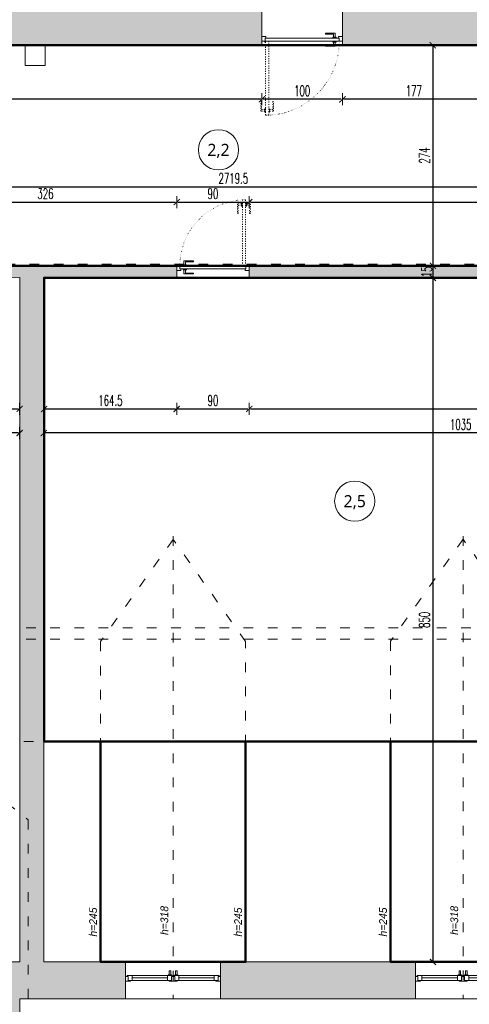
# Model space of a CAD drawing. Header units: millimetres. Extents: x -221 to 149158, y -114258 to 0.
# Tile 182 of 219: x 112281 to 112839, y -54811 to -53588. Entities that reach past the tile are written whole.
import ezdxf
from ezdxf.enums import TextEntityAlignment as Align

# ---------------------------------------------------------------- set-up
doc = ezdxf.new("R2010")
doc.units = ezdxf.units.MM
doc.linetypes.add('ACAD_ISO03W100', pattern=[30, 12, -18])
doc.linetypes.add('ACAD_ISO07W100', pattern=[3, 0, -3])
doc.layers.get('0').update_dxf_attribs({"lineweight": 0})
doc.layers.add('A-przekrycieram.ART', color=7, linetype='Continuous', lineweight=0, true_color=0xffffff)
for name, color, linetype, lineweight in [('opis..KF', 250, 'Continuous', 15), ('powierzchnie', 21, 'Continuous', 50), ('stolarka_arch', 250, 'Continuous', 5), ('wymiar..KF', 12, 'Continuous', 5), ('wypełnienie istn..KF', 250, 'Continuous', 0), ('ściany ist..KF', 61, 'Continuous', 5)]:
    doc.layers.add(name, color=color, linetype=linetype, lineweight=lineweight)
doc.styles.add('ARCH', font='segoeuil.ttf')
doc.styles.add('DIM', font='simplex.shx', dxfattribs={"width": 0.6})
doc.dimstyles.new('100-STD', dxfattribs={"dimscale": 10, "dimtxt": 1.3, "dimasz": 0.15, "dimexe": 5, "dimexo": 10, "dimgap": 0.4, "dimtad": 1, "dimdec": 1, "dimrnd": 0.5, "dimdsep": 46, "dimtxsty": 'DIM', "dimblk": 'KR21', "dimcen": 1, "dimdle": 10, "dimse1": 1, "dimse2": 1, "dimclrd": 256, "dimclre": 256, "dimclrt": 256, "dimadec": 0, "dimazin": 0, "dimtfac": 1, "dimtdec": 1, "dimtmove": 2, "dimatfit": 3, "dimldrblk": 'KR21', "dimfxl": 1, "dimtvp": 5.6, "dimtolj": 1, "dimtzin": 2, "dimarcsym": 0})

# ---------------------------------------------------------------- blocks, each defined once
blk = doc.blocks.new('KR21')
at = {"ltscale": 100}
blk.add_line((0, -5), (0, 5), dxfattribs=at)
at = {"ltscale": 100, "const_width": 0.84}
blk.add_lwpolyline([(-2.5, -2.5), (2.58, 2.58)], dxfattribs=at)
blk = doc.blocks.new('*D582')
at = {"layer": 'Defpoints', "color": 0, "linetype": 'ByBlock', "transparency": 16777216}
for p in [(0, -54123.3), (135331.4, -54123.3), (135533.8, -54575.5)]:
    blk.add_point(p, dxfattribs=at)
at = {"layer": 'wymiar..KF', "linetype": 'Continuous', "lineweight": -2, "transparency": 16777216}
blk.add_line((135331.4, -54574), (135331.4, -54124.8), dxfattribs=at)
at = {"layer": 'wymiar..KF', "linetype": 'ByBlock', "lineweight": -2, "transparency": 16777216, "xscale": 1.5, "yscale": 1.5, "zscale": 1.5}
for p, rotation in [((135331.4, -54123.3), 90), ((135331.4, -54575.5), 270)]:
    blk.add_blockref('KR21', p, dxfattribs=dict(at, rotation=rotation))
at = {"layer": 'wymiar..KF', "linetype": 'ByBlock', "transparency": 16777216, "insert": (135320.9, -54349.4), "char_height": 13, "attachment_point": 5, "rotation": 90, "style": 'DIM'}
blk.add_mtext('\\A1;452', dxfattribs=at)
blk = doc.blocks.new('*D583')
at = {"layer": 'Defpoints', "color": 0, "linetype": 'ByBlock', "transparency": 16777216}
for p in [(-202.4, -53646.3), (135612.3, -53646.3), (0, -54123.3)]:
    blk.add_point(p, dxfattribs=at)
at = {"layer": 'wymiar..KF', "linetype": 'Continuous', "lineweight": -2, "transparency": 16777216}
blk.add_line((-202.4, -54121.8), (-202.4, -53647.8), dxfattribs=at)
at = {"layer": 'wymiar..KF', "linetype": 'ByBlock', "lineweight": -2, "transparency": 16777216, "xscale": 1.5, "yscale": 1.5, "zscale": 1.5}
for p, rotation in [((-202.4, -53646.3), 90), ((-202.4, -54123.3), 270)]:
    blk.add_blockref('KR21', p, dxfattribs=dict(at, rotation=rotation))
at = {"layer": 'wymiar..KF', "linetype": 'ByBlock', "transparency": 16777216, "insert": (-212.9, -53884.8), "char_height": 13, "attachment_point": 5, "rotation": 90, "style": 'DIM'}
blk.add_mtext('\\A1;477', dxfattribs=at)
blk = doc.blocks.new('*U648')
at = {"layer": 'stolarka_arch', "linetype": 'ACAD_ISO03W100', "lineweight": 0, "ltscale": 0.1}
for points in [[(3.5, 77), (-1.5, 77), (-1.5, 65), (-0.5, 65), (-0.5, 75), (3.5, 75)], [(3.5, 78), (3.5, 74), (4.5, 74), (4.5, 78)], [(4.5, 82), (4.5, 0), (8.5, 0), (8.5, 82)], [(9.5, 78), (9.5, 74), (8.5, 74), (8.5, 78)], [(9.5, 77), (14.5, 77), (14.5, 65), (13.5, 65), (13.5, 75), (9.5, 75)]]:
    blk.add_lwpolyline(points, close=True, dxfattribs=at)
at = {"layer": 'stolarka_arch'}
for points in [[(5, -4), (5, -6), (0, -6), (0, 0), (4, 0), (4, -4), (5, -4)], [(86, 0), (4, 0), (4, -4), (86, -4)], [(81, 1), (81, 6), (69, 6), (69, 5), (79, 5), (79, 1)], [(82, 1), (78, 1), (78, 0), (82, 0)], [(85, -4), (85, -6), (90, -6), (90, 0), (86, 0), (86, -4), (85, -4)], [(81, -5), (81, -10), (69, -10), (69, -9), (79, -9), (79, -5)], [(82, -5), (78, -5), (78, -4), (82, -4)]]:
    blk.add_lwpolyline(points, close=True, dxfattribs=at)
blk.add_circle((4, 0.5), 0.5, dxfattribs=at)
at = {"layer": 'stolarka_arch', "linetype": 'ACAD_ISO07W100', "lineweight": 0, "ltscale": 0.5}
blk.add_arc((4, 0), 82, 0, 89.6506, dxfattribs=at)
blk = doc.blocks.new('*U645')
at = {"layer": 'stolarka_arch', "linetype": 'ACAD_ISO03W100', "lineweight": 0, "ltscale": 0.1}
for points in [[(3.5, 87), (-1.5, 87), (-1.5, 75), (-0.5, 75), (-0.5, 85), (3.5, 85)], [(3.5, 88), (3.5, 84), (4.5, 84), (4.5, 88)], [(4.5, 92), (4.5, 0), (8.5, 0), (8.5, 92)], [(9.5, 88), (9.5, 84), (8.5, 84), (8.5, 88)], [(9.5, 87), (14.5, 87), (14.5, 75), (13.5, 75), (13.5, 85), (9.5, 85)]]:
    blk.add_lwpolyline(points, close=True, dxfattribs=at)
at = {"layer": 'stolarka_arch'}
for points in [[(5, -4), (5, -6), (0, -6), (0, 0), (4, 0), (4, -4), (5, -4)], [(96, 0), (4, 0), (4, -4), (96, -4)], [(91, 1), (91, 6), (79, 6), (79, 5), (89, 5), (89, 1)], [(92, 1), (88, 1), (88, 0), (92, 0)], [(95, -4), (95, -6), (100, -6), (100, 0), (96, 0), (96, -4), (95, -4)], [(91, -5), (91, -10), (79, -10), (79, -9), (89, -9), (89, -5)], [(92, -5), (88, -5), (88, -4), (92, -4)]]:
    blk.add_lwpolyline(points, close=True, dxfattribs=at)
blk.add_circle((4, 0.5), 0.5, dxfattribs=at)
at = {"layer": 'stolarka_arch', "linetype": 'ACAD_ISO07W100', "lineweight": 0, "ltscale": 0.5}
blk.add_arc((4, 0), 92, 0, 89.6506, dxfattribs=at)
blk = doc.blocks.new('*U635')
at = {"layer": 'stolarka_arch', "lineweight": 0}
blk.add_lwpolyline([(0, 0), (118, 0), (118, -46), (0, -46)], close=True, dxfattribs=at)
at = {"layer": 'stolarka_arch'}
for points in [[(0, -22), (6, -22), (6, -23), (3, -23), (3, -28), (0, -28)], [(3, -23), (8, -23), (8, -29), (2, -29), (2, -28), (3, -28)], [(8, -26), (52, -26), (52, -23), (8, -23)], [(57, -23), (52, -23), (52, -29), (58, -29), (58, -28), (57, -28)], [(54, -22), (64, -22), (64, -23), (61, -23), (61, -28), (57, -28), (57, -23), (54, -23)], [(61, -23), (66, -23), (66, -29), (60, -29), (60, -28), (61, -28)], [(110, -26), (66, -26), (66, -23), (110, -23)], [(115, -23), (110, -23), (110, -29), (116, -29), (116, -28), (115, -28)], [(118, -22), (112, -22), (112, -23), (115, -23), (115, -28), (118, -28)], [(8, -26), (52, -26), (52, -29), (8, -29)], [(57, -30), (53, -30), (53, -29), (57, -29)], [(56, -35), (54, -35), (54, -30), (56, -30)], [(65, -30), (61, -30), (61, -29), (65, -29)], [(64, -35), (62, -35), (62, -30), (64, -30)], [(110, -26), (66, -26), (66, -29), (110, -29)]]:
    blk.add_lwpolyline(points, close=True, dxfattribs=at)
blk = doc.blocks.new('*U636')
at = {"layer": 'stolarka_arch', "lineweight": 0}
blk.add_lwpolyline([(0, 0), (118, 0), (118, -46), (0, -46)], close=True, dxfattribs=at)
at = {"layer": 'stolarka_arch'}
for points in [[(0, -22), (6, -22), (6, -23), (3, -23), (3, -28), (0, -28)], [(3, -23), (8, -23), (8, -29), (2, -29), (2, -28), (3, -28)], [(8, -26), (52, -26), (52, -23), (8, -23)], [(57, -23), (52, -23), (52, -29), (58, -29), (58, -28), (57, -28)], [(54, -22), (64, -22), (64, -23), (61, -23), (61, -28), (57, -28), (57, -23), (54, -23)], [(61, -23), (66, -23), (66, -29), (60, -29), (60, -28), (61, -28)], [(110, -26), (66, -26), (66, -23), (110, -23)], [(115, -23), (110, -23), (110, -29), (116, -29), (116, -28), (115, -28)], [(118, -22), (112, -22), (112, -23), (115, -23), (115, -28), (118, -28)], [(8, -26), (52, -26), (52, -29), (8, -29)], [(57, -30), (53, -30), (53, -29), (57, -29)], [(56, -35), (54, -35), (54, -30), (56, -30)], [(65, -30), (61, -30), (61, -29), (65, -29)], [(64, -35), (62, -35), (62, -30), (64, -30)], [(110, -26), (66, -26), (66, -29), (110, -29)]]:
    blk.add_lwpolyline(points, close=True, dxfattribs=at)
blk = doc.blocks.new('*D855')
at = {"layer": 'Defpoints', "color": 0, "linetype": 'ByBlock', "transparency": 16777216}
for p in [(112682, -53619.3), (112859.2, -53619.3), (112682, -53686.4)]:
    blk.add_point(p, dxfattribs=at)
at = {"layer": 'wymiar..KF', "linetype": 'Continuous', "lineweight": -2, "transparency": 16777216}
blk.add_line((112857.7, -53686.4), (112683.5, -53686.4), dxfattribs=at)
at = {"layer": 'wymiar..KF', "linetype": 'ByBlock', "lineweight": -2, "transparency": 16777216, "xscale": 1.5, "yscale": 1.5, "zscale": 1.5, "rotation": 180}
blk.add_blockref('KR21', (112682, -53686.4), dxfattribs=at)
at = {"layer": 'wymiar..KF', "linetype": 'ByBlock', "lineweight": -2, "transparency": 16777216, "xscale": 1.5, "yscale": 1.5, "zscale": 1.5}
blk.add_blockref('KR21', (112859.2, -53686.4), dxfattribs=at)
at = {"layer": 'wymiar..KF', "linetype": 'ByBlock', "transparency": 16777216, "insert": (112770.6, -53675.9), "char_height": 13, "attachment_point": 5, "style": 'DIM'}
blk.add_mtext('\\A1;177', dxfattribs=at)
blk = doc.blocks.new('*D856')
at = {"layer": 'Defpoints', "color": 0, "linetype": 'ByBlock', "transparency": 16777216}
for p in [(112582.1, -53619.3), (112682, -53619.3), (112582.1, -53686.4)]:
    blk.add_point(p, dxfattribs=at)
at = {"layer": 'wymiar..KF', "linetype": 'Continuous', "lineweight": -2, "transparency": 16777216}
blk.add_line((112680.5, -53686.4), (112583.6, -53686.4), dxfattribs=at)
at = {"layer": 'wymiar..KF', "linetype": 'ByBlock', "lineweight": -2, "transparency": 16777216, "xscale": 1.5, "yscale": 1.5, "zscale": 1.5, "rotation": 180}
blk.add_blockref('KR21', (112582.1, -53686.4), dxfattribs=at)
at = {"layer": 'wymiar..KF', "linetype": 'ByBlock', "lineweight": -2, "transparency": 16777216, "xscale": 1.5, "yscale": 1.5, "zscale": 1.5}
blk.add_blockref('KR21', (112682, -53686.4), dxfattribs=at)
at = {"layer": 'wymiar..KF', "linetype": 'ByBlock', "transparency": 16777216, "insert": (112632, -53675.9), "char_height": 13, "attachment_point": 5, "style": 'DIM'}
blk.add_mtext('\\A1;100', dxfattribs=at)
blk = doc.blocks.new('*D857')
at = {"layer": 'Defpoints', "color": 0, "linetype": 'ByBlock', "transparency": 16777216}
for p in [(111790.8, -53619.3), (112582.1, -53619.3), (111790.8, -53686.4)]:
    blk.add_point(p, dxfattribs=at)
at = {"layer": 'wymiar..KF', "linetype": 'Continuous', "lineweight": -2, "transparency": 16777216}
blk.add_line((112580.6, -53686.4), (111792.3, -53686.4), dxfattribs=at)
at = {"layer": 'wymiar..KF', "linetype": 'ByBlock', "lineweight": -2, "transparency": 16777216, "xscale": 1.5, "yscale": 1.5, "zscale": 1.5, "rotation": 180}
blk.add_blockref('KR21', (111790.8, -53686.4), dxfattribs=at)
at = {"layer": 'wymiar..KF', "linetype": 'ByBlock', "lineweight": -2, "transparency": 16777216, "xscale": 1.5, "yscale": 1.5, "zscale": 1.5}
blk.add_blockref('KR21', (112582.1, -53686.4), dxfattribs=at)
at = {"layer": 'wymiar..KF', "linetype": 'ByBlock', "transparency": 16777216, "insert": (112186.4, -53675.9), "char_height": 13, "attachment_point": 5, "style": 'DIM'}
blk.add_mtext('\\A1;791', dxfattribs=at)
blk = doc.blocks.new('*D868')
at = {"layer": 'Defpoints', "color": 0, "linetype": 'ByBlock', "transparency": 16777216}
for p in [(112476.2, -53814.2), (112150.2, -53893.3), (112476.2, -53893.3)]:
    blk.add_point(p, dxfattribs=at)
at = {"layer": 'wymiar..KF', "linetype": 'Continuous', "lineweight": -2, "transparency": 16777216}
blk.add_line((112151.7, -53814.2), (112474.7, -53814.2), dxfattribs=at)
at = {"layer": 'wymiar..KF', "linetype": 'ByBlock', "lineweight": -2, "transparency": 16777216, "xscale": 1.5, "yscale": 1.5, "zscale": 1.5, "rotation": 180}
blk.add_blockref('KR21', (112150.2, -53814.2), dxfattribs=at)
at = {"layer": 'wymiar..KF', "linetype": 'ByBlock', "lineweight": -2, "transparency": 16777216, "xscale": 1.5, "yscale": 1.5, "zscale": 1.5}
blk.add_blockref('KR21', (112476.2, -53814.2), dxfattribs=at)
at = {"layer": 'wymiar..KF', "linetype": 'ByBlock', "transparency": 16777216, "insert": (112313.2, -53803.7), "char_height": 13, "attachment_point": 5, "style": 'DIM'}
blk.add_mtext('\\A1;326', dxfattribs=at)
blk = doc.blocks.new('*D869')
at = {"layer": 'Defpoints', "color": 0, "linetype": 'ByBlock', "transparency": 16777216}
for p in [(112566.2, -53814.2), (112476.2, -53893.3), (112566.2, -53893.3)]:
    blk.add_point(p, dxfattribs=at)
at = {"layer": 'wymiar..KF', "linetype": 'Continuous', "lineweight": -2, "transparency": 16777216}
blk.add_line((112477.7, -53814.2), (112564.7, -53814.2), dxfattribs=at)
at = {"layer": 'wymiar..KF', "linetype": 'ByBlock', "lineweight": -2, "transparency": 16777216, "xscale": 1.5, "yscale": 1.5, "zscale": 1.5, "rotation": 180}
blk.add_blockref('KR21', (112476.2, -53814.2), dxfattribs=at)
at = {"layer": 'wymiar..KF', "linetype": 'ByBlock', "lineweight": -2, "transparency": 16777216, "xscale": 1.5, "yscale": 1.5, "zscale": 1.5}
blk.add_blockref('KR21', (112566.2, -53814.2), dxfattribs=at)
at = {"layer": 'wymiar..KF', "linetype": 'ByBlock', "transparency": 16777216, "insert": (112521.2, -53803.7), "char_height": 13, "attachment_point": 5, "style": 'DIM'}
blk.add_mtext('\\A1;90', dxfattribs=at)
blk = doc.blocks.new('*D870')
at = {"layer": 'Defpoints', "color": 0, "linetype": 'ByBlock', "transparency": 16777216}
for p in [(113475.7, -53814.2), (112566.2, -53893.3), (113475.7, -53893.3)]:
    blk.add_point(p, dxfattribs=at)
at = {"layer": 'wymiar..KF', "linetype": 'Continuous', "lineweight": -2, "transparency": 16777216}
blk.add_line((112567.7, -53814.2), (113474.2, -53814.2), dxfattribs=at)
at = {"layer": 'wymiar..KF', "linetype": 'ByBlock', "lineweight": -2, "transparency": 16777216, "xscale": 1.5, "yscale": 1.5, "zscale": 1.5, "rotation": 180}
blk.add_blockref('KR21', (112566.2, -53814.2), dxfattribs=at)
at = {"layer": 'wymiar..KF', "linetype": 'ByBlock', "lineweight": -2, "transparency": 16777216, "xscale": 1.5, "yscale": 1.5, "zscale": 1.5}
blk.add_blockref('KR21', (113475.7, -53814.2), dxfattribs=at)
at = {"layer": 'wymiar..KF', "linetype": 'ByBlock', "transparency": 16777216, "insert": (113020.9, -53803.7), "char_height": 13, "attachment_point": 5, "style": 'DIM'}
blk.add_mtext('\\A1;909.5', dxfattribs=at)
blk = doc.blocks.new('*D873')
at = {"layer": 'Defpoints', "color": 0, "linetype": 'ByBlock', "transparency": 16777216}
for p in [(113906.3, -53795.2), (111186.7, -53814.3), (113906.3, -53814)]:
    blk.add_point(p, dxfattribs=at)
at = {"layer": 'wymiar..KF', "linetype": 'Continuous', "lineweight": -2, "transparency": 16777216}
blk.add_line((111188.2, -53795.2), (113904.8, -53795.2), dxfattribs=at)
at = {"layer": 'wymiar..KF', "linetype": 'ByBlock', "lineweight": -2, "transparency": 16777216, "xscale": 1.5, "yscale": 1.5, "zscale": 1.5, "rotation": 180}
blk.add_blockref('KR21', (111186.7, -53795.2), dxfattribs=at)
at = {"layer": 'wymiar..KF', "linetype": 'ByBlock', "lineweight": -2, "transparency": 16777216, "xscale": 1.5, "yscale": 1.5, "zscale": 1.5}
blk.add_blockref('KR21', (113906.3, -53795.2), dxfattribs=at)
at = {"layer": 'wymiar..KF', "linetype": 'ByBlock', "transparency": 16777216, "insert": (112546.5, -53784.7), "char_height": 13, "attachment_point": 5, "style": 'DIM'}
blk.add_mtext('\\A1;2719.5', dxfattribs=at)
blk = doc.blocks.new('*D875')
at = {"layer": 'Defpoints', "color": 0, "linetype": 'ByBlock', "transparency": 16777216}
for p in [(112311.3, -54101.1), (112311.3, -54758.3), (113346.3, -54758.3)]:
    blk.add_point(p, dxfattribs=at)
at = {"layer": 'wymiar..KF', "linetype": 'Continuous', "lineweight": -2, "transparency": 16777216}
blk.add_line((113344.8, -54101.1), (112312.8, -54101.1), dxfattribs=at)
at = {"layer": 'wymiar..KF', "linetype": 'ByBlock', "lineweight": -2, "transparency": 16777216, "xscale": 1.5, "yscale": 1.5, "zscale": 1.5, "rotation": 180}
blk.add_blockref('KR21', (112311.3, -54101.1), dxfattribs=at)
at = {"layer": 'wymiar..KF', "linetype": 'ByBlock', "lineweight": -2, "transparency": 16777216, "xscale": 1.5, "yscale": 1.5, "zscale": 1.5}
blk.add_blockref('KR21', (113346.3, -54101.1), dxfattribs=at)
at = {"layer": 'wymiar..KF', "linetype": 'ByBlock', "transparency": 16777216, "insert": (112828.8, -54090.6), "char_height": 13, "attachment_point": 5, "style": 'DIM'}
blk.add_mtext('\\A1;1035', dxfattribs=at)
blk = doc.blocks.new('*D876')
at = {"layer": 'Defpoints', "color": 0, "linetype": 'ByBlock', "transparency": 16777216}
for p in [(111402.2, -54101.1), (111402.2, -54751.3), (112281.2, -54758.2)]:
    blk.add_point(p, dxfattribs=at)
at = {"layer": 'wymiar..KF', "linetype": 'Continuous', "lineweight": -2, "transparency": 16777216}
blk.add_line((112279.7, -54101.1), (111403.7, -54101.1), dxfattribs=at)
at = {"layer": 'wymiar..KF', "linetype": 'ByBlock', "lineweight": -2, "transparency": 16777216, "xscale": 1.5, "yscale": 1.5, "zscale": 1.5, "rotation": 180}
blk.add_blockref('KR21', (111402.2, -54101.1), dxfattribs=at)
at = {"layer": 'wymiar..KF', "linetype": 'ByBlock', "lineweight": -2, "transparency": 16777216, "xscale": 1.5, "yscale": 1.5, "zscale": 1.5}
blk.add_blockref('KR21', (112281.2, -54101.1), dxfattribs=at)
at = {"layer": 'wymiar..KF', "linetype": 'ByBlock', "transparency": 16777216, "insert": (111841.7, -54090.6), "char_height": 13, "attachment_point": 5, "style": 'DIM'}
blk.add_mtext('\\A1;879', dxfattribs=at)
blk = doc.blocks.new('*D883')
at = {"layer": 'Defpoints', "color": 0, "linetype": 'ByBlock', "transparency": 16777216}
for p in [(112150.2, -53908.2), (112281.2, -53907.9), (112281.2, -54071.2)]:
    blk.add_point(p, dxfattribs=at)
at = {"layer": 'wymiar..KF', "linetype": 'Continuous', "lineweight": -2, "transparency": 16777216}
blk.add_line((112151.7, -54071.2), (112279.7, -54071.2), dxfattribs=at)
at = {"layer": 'wymiar..KF', "linetype": 'ByBlock', "lineweight": -2, "transparency": 16777216, "xscale": 1.5, "yscale": 1.5, "zscale": 1.5, "rotation": 180}
blk.add_blockref('KR21', (112150.2, -54071.2), dxfattribs=at)
at = {"layer": 'wymiar..KF', "linetype": 'ByBlock', "lineweight": -2, "transparency": 16777216, "xscale": 1.5, "yscale": 1.5, "zscale": 1.5}
blk.add_blockref('KR21', (112281.2, -54071.2), dxfattribs=at)
at = {"layer": 'wymiar..KF', "linetype": 'ByBlock', "transparency": 16777216, "insert": (112215.7, -54060.7), "char_height": 13, "attachment_point": 5, "style": 'DIM'}
blk.add_mtext('\\A1;131', dxfattribs=at)
blk = doc.blocks.new('*D884')
at = {"layer": 'Defpoints', "color": 0, "linetype": 'ByBlock', "transparency": 16777216}
for p in [(112311.6, -53908.2), (112476.2, -53908.3), (112476.2, -54071.2)]:
    blk.add_point(p, dxfattribs=at)
at = {"layer": 'wymiar..KF', "linetype": 'Continuous', "lineweight": -2, "transparency": 16777216}
blk.add_line((112313.1, -54071.2), (112474.7, -54071.2), dxfattribs=at)
at = {"layer": 'wymiar..KF', "linetype": 'ByBlock', "lineweight": -2, "transparency": 16777216, "xscale": 1.5, "yscale": 1.5, "zscale": 1.5, "rotation": 180}
blk.add_blockref('KR21', (112311.6, -54071.2), dxfattribs=at)
at = {"layer": 'wymiar..KF', "linetype": 'ByBlock', "lineweight": -2, "transparency": 16777216, "xscale": 1.5, "yscale": 1.5, "zscale": 1.5}
blk.add_blockref('KR21', (112476.2, -54071.2), dxfattribs=at)
at = {"layer": 'wymiar..KF', "linetype": 'ByBlock', "transparency": 16777216, "insert": (112393.9, -54060.7), "char_height": 13, "attachment_point": 5, "style": 'DIM'}
blk.add_mtext('\\A1;164.5', dxfattribs=at)
blk = doc.blocks.new('*D885')
at = {"layer": 'Defpoints', "color": 0, "linetype": 'ByBlock', "transparency": 16777216}
for p in [(112476.2, -53908.3), (112566.2, -53908.3), (112566.2, -54071.2)]:
    blk.add_point(p, dxfattribs=at)
at = {"layer": 'wymiar..KF', "linetype": 'Continuous', "lineweight": -2, "transparency": 16777216}
blk.add_line((112477.7, -54071.2), (112564.7, -54071.2), dxfattribs=at)
at = {"layer": 'wymiar..KF', "linetype": 'ByBlock', "lineweight": -2, "transparency": 16777216, "xscale": 1.5, "yscale": 1.5, "zscale": 1.5, "rotation": 180}
blk.add_blockref('KR21', (112476.2, -54071.2), dxfattribs=at)
at = {"layer": 'wymiar..KF', "linetype": 'ByBlock', "lineweight": -2, "transparency": 16777216, "xscale": 1.5, "yscale": 1.5, "zscale": 1.5}
blk.add_blockref('KR21', (112566.2, -54071.2), dxfattribs=at)
at = {"layer": 'wymiar..KF', "linetype": 'ByBlock', "transparency": 16777216, "insert": (112521.2, -54060.7), "char_height": 13, "attachment_point": 5, "style": 'DIM'}
blk.add_mtext('\\A1;90', dxfattribs=at)
blk = doc.blocks.new('*D886')
at = {"layer": 'Defpoints', "color": 0, "linetype": 'ByBlock', "transparency": 16777216}
for p in [(112566.2, -53908.3), (113346.3, -53908.3), (113346.3, -54071.2)]:
    blk.add_point(p, dxfattribs=at)
at = {"layer": 'wymiar..KF', "linetype": 'Continuous', "lineweight": -2, "transparency": 16777216}
blk.add_line((112567.7, -54071.2), (113344.8, -54071.2), dxfattribs=at)
at = {"layer": 'wymiar..KF', "linetype": 'ByBlock', "lineweight": -2, "transparency": 16777216, "xscale": 1.5, "yscale": 1.5, "zscale": 1.5, "rotation": 180}
blk.add_blockref('KR21', (112566.2, -54071.2), dxfattribs=at)
at = {"layer": 'wymiar..KF', "linetype": 'ByBlock', "lineweight": -2, "transparency": 16777216, "xscale": 1.5, "yscale": 1.5, "zscale": 1.5}
blk.add_blockref('KR21', (113346.3, -54071.2), dxfattribs=at)
at = {"layer": 'wymiar..KF', "linetype": 'ByBlock', "transparency": 16777216, "insert": (112956.3, -54060.7), "char_height": 13, "attachment_point": 5, "style": 'DIM'}
blk.add_mtext('\\A1;780', dxfattribs=at)
blk = doc.blocks.new('*D944')
at = {"layer": 'Defpoints', "color": 0, "linetype": 'ByBlock', "transparency": 16777216}
for p in [(112859.2, -53619.3), (112566.2, -53893.3), (112794.3, -53893.3)]:
    blk.add_point(p, dxfattribs=at)
at = {"layer": 'wymiar..KF', "linetype": 'Continuous', "lineweight": -2, "transparency": 16777216}
blk.add_line((112794.3, -53620.8), (112794.3, -53891.8), dxfattribs=at)
at = {"layer": 'wymiar..KF', "linetype": 'ByBlock', "lineweight": -2, "transparency": 16777216, "xscale": 1.5, "yscale": 1.5, "zscale": 1.5}
for p, rotation in [((112794.3, -53619.3), 90), ((112794.3, -53893.3), 270)]:
    blk.add_blockref('KR21', p, dxfattribs=dict(at, rotation=rotation))
at = {"layer": 'wymiar..KF', "linetype": 'ByBlock', "transparency": 16777216, "insert": (112783.8, -53756.3), "char_height": 13, "attachment_point": 5, "rotation": 90, "style": 'DIM'}
blk.add_mtext('\\A1;274', dxfattribs=at)
blk = doc.blocks.new('*D945')
at = {"layer": 'Defpoints', "color": 0, "linetype": 'ByBlock', "transparency": 16777216}
for p in [(112566.2, -53893.3), (112566.2, -53908.3), (112794.3, -53908.3)]:
    blk.add_point(p, dxfattribs=at)
at = {"layer": 'wymiar..KF', "linetype": 'Continuous', "lineweight": -2, "transparency": 16777216}
blk.add_line((112794.3, -53894.8), (112794.3, -53906.8), dxfattribs=at)
at = {"layer": 'wymiar..KF', "linetype": 'ByBlock', "lineweight": -2, "transparency": 16777216, "xscale": 1.5, "yscale": 1.5, "zscale": 1.5}
for p, rotation in [((112794.3, -53893.3), 90), ((112794.3, -53908.3), 270)]:
    blk.add_blockref('KR21', p, dxfattribs=dict(at, rotation=rotation))
at = {"layer": 'wymiar..KF', "linetype": 'ByBlock', "transparency": 16777216, "insert": (112786.6, -53900.8), "char_height": 13, "attachment_point": 5, "rotation": 90, "style": 'DIM'}
blk.add_mtext('\\A1;15', dxfattribs=at)
blk = doc.blocks.new('*D946')
at = {"layer": 'Defpoints', "color": 0, "linetype": 'ByBlock', "transparency": 16777216}
for p in [(112566.2, -53908.3), (112311.3, -54758.3), (112794.3, -54758.3)]:
    blk.add_point(p, dxfattribs=at)
at = {"layer": 'wymiar..KF', "linetype": 'Continuous', "lineweight": -2, "transparency": 16777216}
blk.add_line((112794.3, -53909.8), (112794.3, -54756.8), dxfattribs=at)
at = {"layer": 'wymiar..KF', "linetype": 'ByBlock', "lineweight": -2, "transparency": 16777216, "xscale": 1.5, "yscale": 1.5, "zscale": 1.5}
for p, rotation in [((112794.3, -53908.3), 90), ((112794.3, -54758.3), 270)]:
    blk.add_blockref('KR21', p, dxfattribs=dict(at, rotation=rotation))
at = {"layer": 'wymiar..KF', "linetype": 'ByBlock', "transparency": 16777216, "insert": (112783.8, -54333.3), "char_height": 13, "attachment_point": 5, "rotation": 90, "style": 'DIM'}
blk.add_mtext('\\A1;850', dxfattribs=at)
blk = doc.blocks.new('nr pom')
at = {"layer": 'opis..KF', "lineweight": 20}
blk.add_circle((0, 0), 25, dxfattribs=at)
at = {"layer": 'opis..KF', "style": 'ARCH'}
blk.add_attdef('00', text='', height=15, dxfattribs=at).set_placement((0, 0), align=Align.MIDDLE_CENTER)
blk = doc.blocks.new('*U1674')
at = {"layer": 'A-przekrycieram.ART'}
h = blk.add_hatch(color=256, dxfattribs=at)
h.dxf.hatch_style = 1
h.paths.add_polyline_path([(0, 4200), (5940, 4200), (5940, 0), (0, 0)])
h.paths.add_polyline_path([(200, 4100), (5840, 4100), (5840, 100), (200, 100)], flags=16)

msp = doc.modelspace()

# ---------------------------------------------------------------- hatches: boundary and pattern name
at = {"layer": 'wypełnienie istn..KF', "true_color": 0xc8c8c8}
h = msp.add_hatch(color=9, dxfattribs=at)
h.dxf.hatch_style = 1
h.paths.add_polyline_path([(108621.32, -54556.29), (108621.32, -54169.29), (108699.61, -54169.29), (108699.61, -54010.29), (108653.61, -54010.29), (108653.61, -54123.29), (108575.32, -54123.29), (108575.32, -54575.38), (108797.88, -54797.35), (109687.5, -54797.35), (109687.5, -54751.3), (108816.9, -54751.35)])
h.paths.add_polyline_path([(108699.61, -53600.29), (108621.32, -53600.29), (108621.32, -53431.29), (108575.32, -53431.29), (108575.32, -53646.29), (108653.61, -53646.29), (108653.61, -53760.29), (108699.61, -53760.29)])
h.paths.add_polyline_path([(108621.32, -53093.29), (108575.32, -53093.29), (108575.32, -53259.29), (108621.32, -53259.29)])
h.paths.add_polyline_path([(108621.32, -51409.29), (108971.72, -51409.29), (108971.72, -51363.29), (108575.32, -51363.29), (108575.32, -52921.29), (108621.32, -52921.29)])
h.paths.add_polyline_path([(109601.32, -51363.29), (109222.72, -51363.29), (109222.72, -51409.29), (109555.27, -51409.29), (109555.27, -52073.53), (109601.32, -52073.53)])
h.paths.add_polyline_path([(109601.32, -52245.53), (109555.32, -52245.53), (109555.32, -52435.53), (109601.32, -52435.53)])
h.paths.add_polyline_path([(109601.32, -52607.53), (109555.32, -52607.53), (109555.32, -52988.29), (109027.27, -52988.29), (109027.27, -53028.29), (109069.27, -53028.29), (109069.27, -53609.29), (109611.17, -53609.29), (109611.17, -53594.29), (109099.17, -53594.29), (109099.17, -53018.29), (109767.17, -53018.29), (109767.17, -53594.29), (109700.17, -53594.29), (109700.17, -53609.29), (109797.17, -53609.29), (109797.17, -53018.29), (109947.49, -53018.29), (109947.49, -52972.29), (109601.32, -52972.29)])
h.paths.add_polyline_path([(110317.49, -52972.29), (110065.49, -52972.29), (110065.49, -53018.29), (110317.49, -53018.29)])
h.paths.add_polyline_path([(110677.49, -52972.29), (110435.49, -52972.29), (110435.49, -53018.29), (110677.49, -53018.29)])
h.paths.add_polyline_path([(111422.74, -52972.29), (110795.49, -52972.29), (110795.49, -53018.29), (111156.67, -53018.29), (111156.67, -53706.3), (111191.67, -53706.3), (111191.67, -53619.29), (111700.84, -53619.29), (111700.84, -53572.29), (111191.67, -53572.29), (111190.67, -53018.29), (111422.74, -53018.29)])
h.paths.add_polyline_path([(111692.74, -52972.29), (111540.74, -52972.29), (111540.74, -53018.29), (111692.74, -53018.29)], flags=17)
h.paths.add_polyline_path([(111962.74, -52972.29), (111810.74, -52972.29), (111810.74, -53018.29), (111962.74, -53018.29)])
h.paths.add_polyline_path([(112232.74, -52972.29), (112080.74, -52972.29), (112080.74, -53018.29), (112232.74, -53018.29)], flags=17)
h.paths.add_polyline_path([(112592.74, -52972.29), (112350.74, -52972.29), (112350.74, -53018.29), (112534.67, -53018.29), (112534.67, -53572.29), (111790.84, -53572.29), (111790.84, -53619.29), (112582.05, -53619.29), (112582.05, -53572.29), (112564.67, -53572.29), (112564.67, -53018.29), (112592.74, -53018.29)])
h.paths.add_polyline_path([(112859.25, -52972.29), (112710.74, -52972.29), (112710.74, -53018.29), (112812.67, -53018.29), (112812.67, -53572.29), (112682.01, -53572.29), (112682.01, -53619.29), (112859.21, -53619.29), (112859.29, -53018.29), (112859.21, -53016.51)])
h.paths.add_polyline_path([(113070.21, -52735.21), (113024.21, -52735.21), (113024.21, -52972.29), (113006.25, -52972.29), (113006.25, -53018.29), (113357.89, -53018.29), (113514.25, -53018.29), (113514.25, -53572.29), (113154.25, -53572.29), (113154.25, -53604.29), (113047.25, -53604.29), (113047.25, -53619.29), (113514.25, -53619.29), (113532.49, -53619.29), (113739.21, -53619.29), (113739.21, -53573.29), (113547.21, -53573.29), (113547.21, -53018.29), (113573.21, -53018.29), (113573.21, -52978.29), (113505.87, -52978.29), (113333.21, -52978.29), (113333.21, -53000.79), (113070.21, -53000.79)])
h.paths.add_polyline_path([(110037.5, -54751.35), (109805.5, -54751.35), (109805.5, -54797.35), (110037.5, -54797.35)])
h.paths.add_polyline_path([(110407.49, -54751.35), (110155.5, -54751.35), (110155.5, -54797.35), (110407.49, -54797.35)])
h.paths.add_polyline_path([(110767.49, -54751.86), (110615.67, -54751.3), (110615.67, -53908.3), (111209.21, -53908.3), (111209.17, -53893.3), (111186.67, -53893.3), (111186.67, -53806.3), (111156.67, -53806.3), (111156.67, -53878.3), (110585.67, -53878.3), (110585.67, -54751.3), (110525.49, -54751.3), (110525.49, -54798.07), (110767.49, -54797.86)])
h.paths.add_polyline_path([(111152.74, -54751.24), (110885.49, -54751.3), (110885.49, -54798.07), (111152.74, -54798.01)], flags=17)
h.paths.add_polyline_path([(111448.24, -54751.35), (111402.24, -54751.3), (111402.25, -53908.3), (112060.16, -53908.3), (112060.16, -53893.3), (111319.17, -53893.29), (111319.21, -53908.3), (111372.24, -53908.3), (111372.24, -54751.24), (111270.74, -54751.24), (111270.74, -54797.24), (111402.24, -54797.24), (111402.24, -54924.3), (111730.12, -54924.3), (111730.12, -54878.3), (111448.24, -54878.3)])
h.paths.add_polyline_path([(112281.24, -54804.3), (112412.74, -54804.3), (112412.74, -54758.3), (112311.35, -54758.3), (112311.63, -53908.24), (112476.21, -53908.29), (112476.21, -53893.3), (112150.16, -53893.3), (112150.16, -53908.19), (112281.24, -53907.94), (112281.24, -54758.24), (112235.24, -54758.3), (112235.24, -54878.3), (111981.12, -54877.52), (111981.12, -54924.3), (112281.24, -54924.3)])
h.paths.add_polyline_path([(112772.74, -54758.3), (112530.74, -54758.3), (112530.74, -54804.3), (112772.74, -54804.3)])
h.paths.add_polyline_path([(113107.72, -54758.3), (112890.74, -54758.3), (112890.74, -54804.3), (113107.72, -54804.3)], flags=17)
h.paths.add_polyline_path([(113502.69, -54758.3), (113376.35, -54758.3), (113376.35, -53908.3), (113475.67, -53908.3), (113475.67, -53893.29), (112566.21, -53893.29), (112566.21, -53908.3), (113346.35, -53908.3), (113346.35, -54758.3), (113225.72, -54758.3), (113225.72, -54804.3), (113502.69, -54804.3)])
h.paths.add_polyline_path([(113866.39, -54758.3), (113620.69, -54758.3), (113620.69, -54804.3), (113866.39, -54804.3)], flags=17)
h.paths.add_polyline_path([(115042.21, -54582.38), (115042.21, -54126.29), (114952.21, -54126.29), (114952.21, -54017.3), (114906.21, -54017.3), (114906.21, -54172.29), (114999.01, -54172.29), (114998.76, -54565.78), (114811.39, -54758.3), (114454.39, -54758.3), (114454.39, -54101.32), (114448.71, -54097.29), (114389.96, -54055.65), (114389.96, -54059.54), (114375.96, -54059.54), (114375.96, -54045.72), (114201.96, -53922.37), (114201.96, -53926.27), (114187.96, -53926.27), (114187.96, -53912.45), (114117.21, -53862.29), (113952.21, -53862.29), (113952.21, -53573.29), (113831.21, -53573.29), (113831.21, -53619.29), (113906.21, -53619.29), (113906.21, -53893.29), (113565.67, -53893.29), (113565.67, -53908.3), (114130.16, -53908.3), (114424.35, -54116.85), (114424.35, -54246.22), (114424.35, -54758.3), (113984.39, -54758.3), (113984.39, -54804.3), (114819.71, -54804.3)])
h.paths.add_polyline_path([(115040.21, -52987.29), (114828.21, -52987.29), (114828.21, -52730.03), (114782.21, -52730.03), (114782.21, -53033.29), (114994.21, -53033.29), (114994.21, -53609.29), (114906.21, -53609.29), (114906.21, -53766.29), (114952.21, -53766.29), (114952.21, -53655.29), (115040.21, -53655.29)])
h.paths.add_polyline_path([(114828.21, -52374.86), (114782.21, -52374.86), (114782.21, -52612.03), (114828.21, -52612.03)])
h.paths.add_polyline_path([(114828.21, -52001.59), (114782.21, -52001.59), (114782.21, -52256.86), (114828.21, -52256.86)])
h.paths.add_polyline_path([(114828.21, -51646.09), (114782.21, -51646.09), (114782.21, -51883.59), (114828.21, -51883.59)])
h.paths.add_polyline_path([(114828.21, -51363.29), (114051.21, -51363.29), (114051.21, -51409.29), (114418.71, -51409.29), (114418.71, -51436.29), (114626.21, -51436.29), (114626.21, -51409.29), (114782.21, -51409.29), (114782.21, -51528.09), (114828.21, -51528.09)])
h.paths.add_polyline_path([(113801.21, -51363.29), (113024.21, -51363.29), (113024.21, -51891.89), (113070.21, -51891.89), (113070.21, -51409.29), (113801.21, -51409.29)])
h.paths.add_polyline_path([(113070.21, -52009.89), (113024.21, -52009.89), (113024.21, -52258.44), (113070.21, -52258.44)])
h.paths.add_polyline_path([(113070.21, -52376.44), (113024.21, -52376.44), (113024.21, -52617.21), (113070.21, -52617.21)])

# ---------------------------------------------------------------- linework, layer by layer
at = {"linetype": 'ACAD_ISO03W100'}
for p, q in [((113925.45, -53891.29), (109507.6, -53891.29)), ((112471.74, -54229.32), (112471.74, -54804.1)), ((112831.74, -54229.22), (112831.74, -54804)), ((110309.3, -54343.3), (114502.71, -54343.3)), ((110309.3, -54357.3), (114502.71, -54357.3))]:
    msp.add_line(p, q, dxfattribs=at)
for points in [[(114505.81, -51436.29), (114505.81, -53307.29), (114717.89, -53307.29), (114717.89, -54456.66), (114690.99, -54484.3), (114668.26, -54484.3), (112235.24, -54484.3), (112235.24, -54603.74), (112052.31, -54603.74), (111448.24, -54603.74), (111448.24, -54477.24), (110585.67, -54477.24)], [(111391.74, -55004.33), (111391.74, -54581.79), (111841.74, -54226.59), (112291.74, -54581.79), (112291.74, -55001.25)], [(112561.75, -54758.3), (112561.75, -54360.28), (112471.75, -54233.39), (112381.75, -54360.28), (112381.75, -54758.3)], [(112921.74, -54757.9), (112921.74, -54359.89), (112831.74, -54232.99), (112741.74, -54359.89), (112741.74, -54757.9)]]:
    msp.add_lwpolyline(points, dxfattribs=at)
msp.add_lwpolyline([(112288.06, -53619.29), (112288.06, -53644.29), (112313.06, -53644.29), (112313.06, -53619.29), (112288.06, -53619.29)])
at = {"layer": 'powierzchnie', "linetype": 'ByBlock'}
for points in [[(111186.67, -53893.3), (111186.67, -53706.3), (111191.67, -53706.3), (111191.67, -53619.29), (111700.84, -53619.29), (111790.84, -53619.29), (112582.05, -53619.29), (112682.01, -53619.29), (112859.21, -53619.32), (113047.25, -53619.29), (113739.21, -53619.29), (113831.21, -53619.29), (113906.21, -53619.29), (113906.21, -53893.29), (113565.67, -53893.3), (113475.67, -53893.3), (112566.21, -53893.3), (112476.21, -53893.29), (112150.16, -53893.3), (112060.16, -53893.18), (111319.21, -53893.29), (111209.17, -53893.29), (111186.67, -53893.3)], [(113346.35, -53908.3), (112311.63, -53908.24), (112311.63, -54484.3), (113346.35, -54484.3), (113346.35, -53908.3)], [(112381.75, -54484.3), (112561.75, -54484.3), (112561.75, -54758.3), (112381.75, -54758.3), (112381.75, -54484.3)], [(112741.74, -54484.3), (112921.74, -54484.3), (112921.74, -54758.3), (112741.74, -54758.3), (112741.74, -54484.3)]]:
    msp.add_lwpolyline(points, dxfattribs=at)
at = {"layer": 'ściany ist..KF', "linetype": 'ByBlock'}
for points in [[(111790.84, -53619.29), (111790.84, -53572.29), (112534.67, -53572.29), (112534.67, -53018.29), (112350.74, -53018.29), (112350.74, -52972.29), (112592.74, -52972.29), (112592.74, -53018.29), (112564.67, -53018.29), (112564.67, -53572.29), (112582.05, -53572.29), (112582.05, -53619.29), (111790.84, -53619.29)], [(112710.74, -53018.29), (112710.74, -52972.29), (112859.25, -52972.29), (112859.21, -53016.51), (112859.29, -53018.29), (112859.21, -53619.29), (112682.01, -53619.29), (112682.01, -53572.29), (112812.67, -53572.29), (112812.67, -53018.29), (112710.74, -53018.29)], [(111981.12, -54878.3), (111981.12, -54924.3), (112281.24, -54924.3), (112281.24, -54804.3), (112412.74, -54804.3), (112412.74, -54758.3), (112311.35, -54758.3), (112311.63, -53908.24), (112476.21, -53908.29), (112476.21, -53893.3), (112150.16, -53893.3), (112150.16, -53908.19), (112281.24, -53907.94), (112281.24, -54758.24), (112235.24, -54758.3), (112235.24, -54878.3), (111981.12, -54877.52)], [(112566.21, -53908.3), (113346.35, -53908.3), (113346.35, -54758.3), (113225.72, -54758.3), (113225.72, -54804.3), (113502.69, -54804.3), (113502.69, -54758.3), (113376.35, -54758.3), (113376.35, -53908.3), (113475.67, -53908.3), (113475.67, -53893.29), (112566.21, -53893.29), (112566.21, -53908.3)]]:
    msp.add_lwpolyline(points, dxfattribs=at)
msp.add_lwpolyline([(112530.74, -54804.3), (112772.74, -54804.3), (112772.74, -54758.3), (112530.74, -54758.3)], close=True, dxfattribs=at)

# ---------------------------------------------------------------- block references
at = {"xscale": 2, "yscale": 2, "zscale": 2}
msp.add_blockref('*U1674', (106304.86, -56225.76), dxfattribs=at)
at = {"layer": 'opis..KF', "color": 30}
for p, values in [((112528.11, -53749.26), {'00': '2,2'}), ((112697.27, -54185.79), {'00': '2,5'})]:
    msp.add_blockref('nr pom', p, dxfattribs=at).add_auto_attribs(values)
at = {"layer": 'stolarka_arch', "xscale": -1, "rotation": 180}
msp.add_blockref('*U645', (112582.05, -53614.29), dxfattribs=at)
at = {"layer": 'stolarka_arch', "xscale": -1}
msp.add_blockref('*U648', (112566.21, -53893.29), dxfattribs=at)
at = {"layer": 'stolarka_arch', "rotation": 180}
for name, p in [('*U636', (112530.74, -54804.3)), ('*U635', (112890.74, -54804.3))]:
    msp.add_blockref(name, p, dxfattribs=at)

# ---------------------------------------------------------------- texts
at = {"layer": 'opis..KF', "char_height": 9.6, "attachment_point": 5, "rotation": 90, "style": 'ARCH'}
for s, insert in [('{\\fCentury Gothic|b0|i1|c238|p34;h=245}', (112372.44, -54708.84)), ('{\\fCentury Gothic|b0|i1|c238|p34;h=318}', (112460.94, -54706.86)), ('{\\fCentury Gothic|b0|i1|c238|p34;h=245}', (112552.44, -54708.84)), ('{\\fCentury Gothic|b0|i1|c238|p34;h=245}', (112732.44, -54708.74)), ('{\\fCentury Gothic|b0|i1|c238|p34;h=318}', (112820.93, -54706.76))]:
    msp.add_mtext_dynamic_manual_height_columns(s, width=156.7001, gutter_width=70, heights=[0], dxfattribs=dict(at, insert=insert))

# ---------------------------------------------------------------- dimensions: what is measured, and where the dimension line sits
at = {"layer": 'wymiar..KF', "linetype": 'ByBlock'}
for base, p1, p2, picture, middle in [((112794.28, -53893.29), (112859.17, -53619.29), (112566.21, -53893.29), '*D944', (112783.78, -53756.29)), ((-202.42, -53646.29), (0, -54123.29), (135612.31, -53646.29), '*D583', (-212.92, -53884.79)), ((112794.34, -54758.3), (112566.21, -53908.3), (112311.35, -54758.3), '*D946', (112783.84, -54333.3)), ((135331.42, -54123.29), (135533.84, -54575.52), (0, -54123.29), '*D582', (135320.92, -54349.41))]:
    dim = msp.add_linear_dim(base=base, p1=p1, p2=p2, angle=90, dimstyle='100-STD', override={"dimfxl": 8, "dimfxlon": 1}, dxfattribs=at)
    dim.commit()
    dim.dimension.update_dxf_attribs({"geometry": picture, "text_midpoint": middle})
for base, p1, p2, override, picture, middle in [((111790.84, -53686.44), (112582.05, -53619.29), (111790.84, -53619.29), {"dimfxl": 8, "dimfxlon": 1}, '*D857', (112186.45, -53675.94)), ((112582.05, -53686.44), (112682.01, -53619.29), (112582.05, -53619.29), {"dimfxl": 8, "dimfxlon": 1}, '*D856', (112632.03, -53675.94)), ((112682.01, -53686.44), (112859.17, -53619.29), (112682.01, -53619.29), {"dimfxl": 8, "dimfxlon": 1}, '*D855', (112770.59, -53675.94)), ((113906.27, -53795.16), (111186.67, -53814.3), (113906.27, -53814.01), {"dimfxl": 8, "dimfxlon": 1}, '*D873', (112546.47, -53784.66)), ((112476.207, -53814.1855), (112150.1553, -53893.2956), (112476.207, -53893.2956), {"dimtmove": 1, "dimfxl": 8, "dimfxlon": 1}, '*D868', (112313.1812, -53803.6855)), ((112566.21, -53814.19), (112476.21, -53893.3), (112566.21, -53893.29), {"dimtmove": 1, "dimfxl": 8, "dimfxlon": 1}, '*D869', (112521.21, -53803.69)), ((113475.67, -53814.19), (112566.21, -53893.29), (113475.67, -53893.3), {"dimtmove": 1, "dimfxl": 8, "dimfxlon": 1}, '*D870', (113020.94, -53803.69)), ((112281.24, -54071.23), (112150.16, -53908.19), (112281.24, -53907.94), {"dimfxl": 8, "dimfxlon": 1}, '*D883', (112215.7, -54060.73)), ((112476.21, -54071.23), (112311.63, -53908.24), (112476.21, -53908.29), {"dimfxl": 8, "dimfxlon": 1}, '*D884', (112393.92, -54060.73)), ((112566.21, -54071.17), (112476.21, -53908.29), (112566.21, -53908.3), {"dimfxl": 8, "dimfxlon": 1}, '*D885', (112521.21, -54060.67)), ((113346.35, -54071.17), (112566.21, -53908.3), (113346.35, -53908.3), {"dimfxl": 8, "dimfxlon": 1}, '*D886', (112956.28, -54060.67)), ((111402.24, -54101.11), (112281.24, -54758.24), (111402.24, -54751.3), {"dimfxl": 8, "dimfxlon": 1}, '*D876', (111841.74, -54090.61)), ((112311.35, -54101.11), (113346.35, -54758.3), (112311.35, -54758.3), {"dimfxl": 8, "dimfxlon": 1}, '*D875', (112828.85, -54090.61))]:
    dim = msp.add_linear_dim(base=base, p1=p1, p2=p2, dimstyle='100-STD', override=override, dxfattribs=at)
    dim.commit()
    dim.dimension.update_dxf_attribs({"geometry": picture, "text_midpoint": middle})
dim = msp.add_linear_dim(base=(112794.28, -53908.3), p1=(112566.21, -53893.29), p2=(112566.21, -53908.3), angle=90, dimstyle='100-STD', override={"dimfxl": 8, "dimfxlon": 1}, dxfattribs=at)
dim.commit()
dim.dimension.update_dxf_attribs({"geometry": '*D945', "text_midpoint": (112786.55, -53900.79), "dimtype": 160})

doc.saveas('drawing.dxf')
